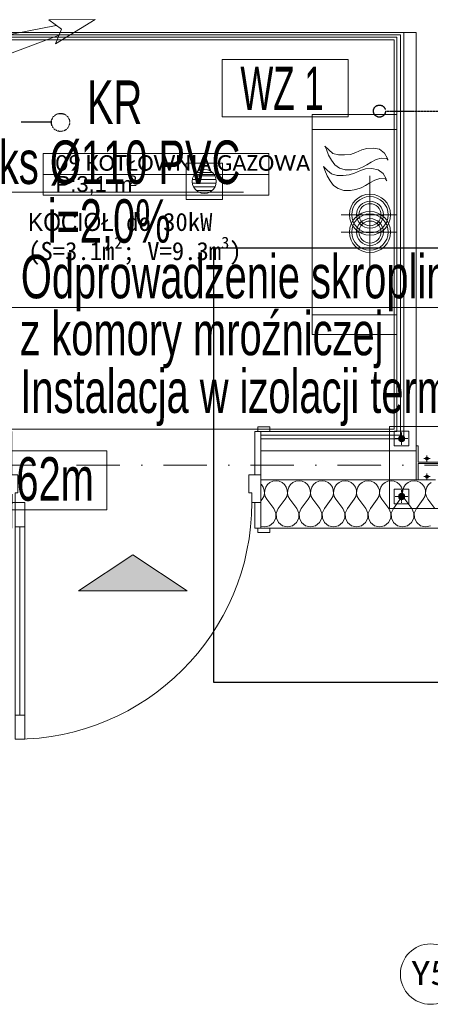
# Model space of a CAD drawing. Header units: centimetres. Extents: x -9388 to 91680, y -1419244 to 50347.
# Tile 52 of 183: x 16473 to 18173, y -712773 to -708695. Entities that reach past the tile are written whole.
import ezdxf
from ezdxf.enums import TextEntityAlignment as Align

# ---------------------------------------------------------------- set-up
doc = ezdxf.new("R2010")
doc.units = ezdxf.units.CM
for name, pattern in [('CENTER', [2, 1.25, -0.25, 0.25, -0.25]), ('DIVIDE2', [0.625, 0.25, -0.125, 0, -0.125, 0, -0.125]), ('KOPISTO BUDYNEK C 09.10.12-PW_WODA$0$DASHDOT', [1, 0.5, -0.25, 0, -0.25]), ('Kropki i Kreski', [360, 180, -90, 0, -90])]:
    doc.linetypes.add(name, pattern=pattern)
for name, color, linetype in [('! Strefy Powierzchnie', 7, 'Continuous'), ('Drzwi ArchiCAD', 7, 'Continuous'), ('Osie', 7, 'Continuous'), ('Wnętrze - umeblowanie', 7, 'Continuous')]:
    doc.layers.add(name, color=color, linetype=linetype)
for name, color, linetype, lineweight in [('! Strefy Powierzchnie _Nr_pióra__41', 7, 'Continuous', 15), ('! słupy stalowe_Nr_pióra__7', 7, 'Continuous', 13), ('Drzwi ArchiCAD_Nr_pióra__1', 7, 'Continuous', 13), ('Drzwi ArchiCAD_Nr_pióra__23', 7, 'Continuous', 15), ('Drzwi ArchiCAD_Nr_pióra__3', 7, 'Continuous', 13), ('Drzwi ArchiCAD_Nr_pióra__41', 7, 'Continuous', 15), ('Metryczki pomieszczeń ArchiCADa_Nr_pióra__6', 7, 'Continuous', 13), ('Osie_Nr_pióra__1', 7, 'Continuous', 13), ('Osie_Nr_pióra__4', 7, 'Continuous', 13), ('Osie_Nr_pióra__7', 7, 'Continuous', 13), ('Q_ks_opis', 3, 'Continuous', 13), ('Q_ks_opis_pion', 3, 'Continuous', 13), ('Q_opis', 3, 'Continuous', 13), ('Q_podkład', 8, 'Continuous', 9), ('Q_strzałki', 3, 'Continuous', 13), ('Q_w_opis_urządzenia', 83, 'Continuous', 13), ('Q_wys prowadzenia instalacji', 6, 'Continuous', 13), ('Strefy_Nr_pióra__101', 7, 'Continuous', 5), ('Strefy_Nr_pióra__7', 7, 'Continuous', 13), ('Wnętrze - umeblowanie_Nr_pióra__101', 7, 'Continuous', 5), ('Wnętrze - umeblowanie_Nr_pióra__7', 7, 'Continuous', 13), ('Ściany wewnętrzne_Nr_pióra__1', 7, 'Continuous', 13), ('Ściany wewnętrzne_Nr_pióra__41', 7, 'Continuous', 15), ('Ściany zewnętrzne_Nr_pióra__1', 7, 'Continuous', 13), ('Ściany zewnętrzne_Nr_pióra__174', 7, 'Continuous', 5), ('Ściany zewnętrzne_Nr_pióra__41', 7, 'Continuous', 15)]:
    doc.layers.add(name, color=color, linetype=linetype, lineweight=lineweight)
for name, color, linetype, lineweight, true_color in [('! słupy stalowe_Nr_pióra__232', 7, 'Continuous', 13, 0x24a2ff), ('Q_Działka wody zimnej', 4, 'KOPISTO BUDYNEK C 09.10.12-PW_WODA$0$DASHDOT', 30, 0x00ffff), ('Q_ks', 7, 'DIVIDE2', 30, 0x997301)]:
    doc.layers.add(name, color=color, linetype=linetype, lineweight=lineweight, true_color=true_color)
doc.layers.add('Q_uwagi', color=7, linetype='Continuous', lineweight=30, true_color=0xff0101, plot=False)
doc.styles.add('ARIAL', font='ARIALN.TTF', dxfattribs={"width": 0.9, "height": 0.002})
doc.styles.add('Arial Narrow_____', font='ARIALN.TTF', dxfattribs={"width": 0.8})
doc.styles.add('GENERATED_STYLE_1', font='calibri.ttf')
doc.styles.add('GENERATED_STYLE_2', font='arial.ttf')
doc.styles.add('GENERATED_STYLE_3', font='calibri.ttf')
doc.styles.add('TT', font='ARIALN.TTF', dxfattribs={"height": 200})

# ---------------------------------------------------------------- blocks, each defined once
blk = doc.blocks.new('Piec gazowy 19')
at = {"layer": 'Wnętrze - umeblowanie_Nr_pióra__101', "color": 8, "linetype": 'Continuous'}
for p, q in [((350, 830), (0, 830)), ((0, 830), (0, 0)), ((350, 0), (350, 830)), ((0, 0), (350, 0))]:
    blk.add_line(p, q, dxfattribs=at)
blk = doc.blocks.new('KOTŁOWNIA GAZOWA_09_14', base_point=(45259.6, -711502.5))
at = {"layer": 'Metryczki pomieszczeń ArchiCADa_Nr_pióra__6', "linetype": 'Continuous'}
for p, q in [((44801.9, -711408.5), (44819.4, -711323.6)), ((44819.4, -711323.6), (45734.6, -711511.7)), ((44784.5, -711493.4), (44801.9, -711408.5)), ((45717.2, -711596.5), (44801.9, -711408.5)), ((44801.9, -711408.5), (45717.2, -711596.5)), ((45699.7, -711681.4), (44784.5, -711493.4)), ((45734.6, -711511.7), (45717.2, -711596.5)), ((45717.2, -711596.5), (45699.7, -711681.4))]:
    blk.add_line(p, q, dxfattribs=at)
at = {"layer": 'Metryczki pomieszczeń ArchiCADa_Nr_pióra__6'}
for tag, height, style, p in [('ROOM_NAME', 65, 'GENERATED_STYLE_1', (44868.4, -711340.7)), ('ROOM_AREA', 65, 'GENERATED_STYLE_2', (44850.9, -711425.9)), ('DUMMY_385', 65, 'GENERATED_STYLE_2', (45063.2, -711471.2)), ('DUMMY_386', 43.3, 'GENERATED_STYLE_2', (45148.1, -711484.5))]:
    blk.add_attdef(tag, text='', height=height, rotation=348.3916, dxfattribs=dict(at, style=style)).set_placement(p, align=Align.TOP_LEFT)
blk = doc.blocks.new('Piec gazowy 19_2')
at = {"layer": 'Wnętrze - umeblowanie_Nr_pióra__101', "color": 8, "linetype": 'Continuous'}
for p, q in [((350, 850), (0, 850)), ((0, 850), (0, 0)), ((350, 0), (350, 850)), ((0, 0), (350, 0))]:
    blk.add_line(p, q, dxfattribs=at)
blk = doc.blocks.new('Standardowy znacznik siatki')
at = {"layer": 'Osie_Nr_pióra__4', "linetype": 'Kropki i Kreski'}
blk.add_line((1000, 0), (17990.8, 0), dxfattribs=at)
at = {"layer": 'Osie_Nr_pióra__1', "style": 'GENERATED_STYLE_3'}
for tag, p in [('AC_MarkerText_1_0', (-125, 4.9)), ('AC_MarkerText_1_1', (19115.8, 4.9))]:
    blk.add_attdef(tag, text='', height=100, rotation=360, dxfattribs=at).set_placement(p, align=Align.MIDDLE_CENTER)
blk = doc.blocks.new('Standardowy znacznik siatki_5')
at = {"layer": 'Osie_Nr_pióra__7', "linetype": 'Continuous'}
blk.add_circle((-125, 0), 125, dxfattribs=at)
at = {"layer": 'Osie_Nr_pióra__1', "style": 'GENERATED_STYLE_3'}
for tag, p in [('AC_MarkerText_1_0', (-125, 4.9)), ('AC_MarkerText_1_1', (13263.2, 4.9))]:
    blk.add_attdef(tag, text='', height=100, rotation=270, dxfattribs=at).set_placement(p, align=Align.MIDDLE_CENTER)
blk = doc.blocks.new('Symbol wejścia 19_3')
at = {"layer": '! Strefy Powierzchnie', "linetype": 'Continuous', "lineweight": 0, "true_color": 0xffffff}
blk.add_hatch(color=7, dxfattribs=at).paths.add_polyline_path([(0, 0), (450, 0), (225, 150)])
at = {"layer": '! Strefy Powierzchnie _Nr_pióra__41', "linetype": 'Continuous'}
for p, q in [((0, 0), (225, 150)), ((450, 0), (225, 150)), ((0, 0), (450, 0))]:
    blk.add_line(p, q, dxfattribs=at)
blk = doc.blocks.new('Drzwi 19_2')
at = {"layer": 'Drzwi ArchiCAD_Nr_pióra__1', "color": 8, "linetype": 'Continuous'}
for p, q in [((-528, -265), (-528, -215)), ((528, -265), (528, -215)), ((-528, -280), (-528, -265)), ((-528, -295), (-528, -280)), ((528, -280), (528, -265)), ((528, -295), (528, -280)), ((-528, -295), (-565, -295)), ((528, -295), (565, -295))]:
    blk.add_line(p, q, dxfattribs=at)
at = {"layer": 'Drzwi ArchiCAD_Nr_pióra__23', "color": 8, "linetype": 'Continuous'}
for p, q in [((-490, 0), (-528, 0)), ((-528, 0), (-528, -115)), ((-490, -40), (-490, 0)), ((528, 0), (490, 0)), ((490, 0), (490, -40)), ((528, -115), (528, 0)), ((-478, -40), (-490, -40)), ((-478, -115), (-478, -40)), ((490, -40), (478, -40)), ((478, -40), (478, -115)), ((-528, -115), (-478, -115)), ((478, -115), (528, -115))]:
    blk.add_line(p, q, dxfattribs=at)
at = {"layer": 'Drzwi ArchiCAD_Nr_pióra__3', "color": 8, "linetype": 'Continuous'}
for p, q in [((450, 880), (450, 980)), ((450, 980), (490, 980)), ((490, 980), (490, 880)), ((450, 880), (470, 880)), ((450, 100), (450, 880)), ((490, 880), (450, 880)), ((470, 880), (490, 880)), ((470, 100), (470, 880)), ((470, 880), (470, 100)), ((470, 880), (470, 100)), ((490, 880), (490, 100)), ((-515, 124), (-565, 124)), ((-565, 124), (-565, 105)), ((-515, 105), (-515, 124)), ((565, 124), (515, 124)), ((515, 124), (515, 105)), ((565, 105), (565, 124)), ((-565, 105), (-515, 105)), ((-503, 105), (-528, 105)), ((-528, 105), (-528, 0)), ((-503, 0), (-503, 105)), ((470, 100), (450, 100)), ((450, 0), (450, 100)), ((450, 100), (490, 100)), ((490, 100), (470, 100)), ((490, 100), (490, 0)), ((528, 105), (503, 105)), ((503, 105), (503, 0)), ((515, 105), (565, 105)), ((528, 0), (528, 105)), ((-528, 0), (-503, 0)), ((490, 0), (450, 0)), ((503, 0), (528, 0)), ((-503, -115), (-528, -115)), ((-528, -115), (-528, -295)), ((-503, -295), (-503, -115)), ((528, -115), (503, -115)), ((503, -115), (503, -295)), ((528, -295), (528, -115)), ((-515, -295), (-565, -295)), ((-565, -295), (-565, -314)), ((-565, -314), (-515, -314)), ((-528, -295), (-503, -295)), ((-515, -314), (-515, -295)), ((503, -295), (528, -295)), ((565, -295), (515, -295)), ((515, -295), (515, -314)), ((515, -314), (565, -314)), ((565, -314), (565, -295))]:
    blk.add_line(p, q, dxfattribs=at)
blk.add_arc((490, 0), 980, 90, 180, dxfattribs=at)
at = {"layer": 'Drzwi ArchiCAD_Nr_pióra__41', "color": 8, "linetype": 'Continuous'}
for p, q in [((-528, 105), (-565, 105)), ((-528, 0), (-528, 105)), ((528, 0), (528, 105)), ((528, 105), (565, 105)), ((-528, -95), (-528, 0)), ((528, -95), (528, 0)), ((-528, -115), (-528, -95)), ((-528, -215), (-528, -115)), ((528, -115), (528, -95)), ((528, -215), (528, -115))]:
    blk.add_line(p, q, dxfattribs=at)
blk = doc.blocks.new('PAB.01_RZUT PRZYZIEMIA')
at = {"layer": '! słupy stalowe_Nr_pióra__7', "linetype": 'Continuous'}
for points in [[(48067, -710429.8, 1), (48041, -710429.8, 1)], [(48067, -710429.8, 1), (48041, -710429.8, 1)], [(48165.5, -710512.3, 1), (48152.5, -710512.3, 1)], [(48165.5, -710512.3, 1), (48152.5, -710512.3, 1)], [(48165.5, -710587.3, 1), (48152.5, -710587.3, 1)], [(48165.5, -710587.3, 1), (48152.5, -710587.3, 1)], [(48067, -710669.8, 1), (48041, -710669.8, 1)], [(48067, -710669.8, 1), (48041, -710669.8, 1)]]:
    blk.add_hatch(color=8, dxfattribs=at).paths.add_polyline_path(points)
at = {"layer": '! Strefy Powierzchnie', "color": 8, "linetype": 'Continuous', "lineweight": 0, "flags": 128}
blk.add_lwpolyline([(46124, -708777.6), (46124, -710390.3), (48024, -710390.3), (48024, -708777.6)], close=True, dxfattribs=at)
at = {"layer": '! słupy stalowe_Nr_pióra__232', "color": 8, "linetype": 'Continuous'}
for p, q in [((48344, -710379.8), (48004, -710379.8)), ((48004, -710379.8), (48004, -710719.8)), ((48084, -710399.8), (48024, -710399.8)), ((48024, -710399.8), (48024, -710459.8)), ((48028, -710430.3), (48028.1, -710430.3)), ((48032.5, -710429.8), (48032.6, -710429.8)), ((48042.9, -710425.2), (48042, -710429.8)), ((48042.9, -710425.4), (48042, -710430)), ((48042, -710429.8), (48042, -710434.8)), ((48042, -710430), (48042.9, -710434.6)), ((48045.5, -710421.3), (48042.9, -710425.2)), ((48045.5, -710421.5), (48042.9, -710425.4)), ((48042.9, -710434.6), (48045.5, -710438.5)), ((48049.4, -710418.7), (48045.5, -710421.3)), ((48049.4, -710418.9), (48045.5, -710421.5)), ((48054, -710417.8), (48049.4, -710418.7)), ((48054, -710418), (48049.4, -710418.9)), ((48054, -710403.8), (48054.1, -710403.8)), ((48058.6, -710418.7), (48054, -710417.8)), ((48058.6, -710418.9), (48054, -710418)), ((48054, -710429.8), (48054.1, -710429.8)), ((48062.5, -710421.3), (48058.6, -710418.7)), ((48062.5, -710421.5), (48058.6, -710418.9)), ((48065.1, -710425.2), (48062.5, -710421.3)), ((48065.1, -710425.4), (48062.5, -710421.5)), ((48062.5, -710438.5), (48065.1, -710434.6)), ((48066, -710429.8), (48065.1, -710425.2)), ((48066, -710430), (48065.1, -710425.4)), ((48065.1, -710434.6), (48066, -710430)), ((48066, -710434.8), (48066, -710429.8)), ((48084, -710459.8), (48084, -710399.8)), ((48024, -710459.8), (48084, -710459.8)), ((48045.5, -710438.5), (48049.4, -710441.1)), ((48049.4, -710441.1), (48054, -710442)), ((48054, -710442), (48058.6, -710441.1)), ((48058.6, -710441.1), (48062.5, -710438.5)), ((47970, -710540.3), (47970, -710540.3)), ((47970, -710540.3), (47970, -710540.3)), ((48084, -710639.8), (48024, -710639.8)), ((48024, -710639.8), (48024, -710699.8)), ((48084, -710699.8), (48084, -710639.8)), ((48028, -710669.8), (48028.1, -710669.8)), ((48028, -710669.8), (48028.1, -710669.8)), ((48042, -710664.8), (48042, -710669.8)), ((48042.9, -710665), (48042, -710669.5)), ((48042, -710669.5), (48042.9, -710674.1)), ((48042.9, -710674.1), (48042, -710669.5)), ((48042, -710669.8), (48042.9, -710674.4)), ((48045.5, -710661.1), (48042.9, -710665)), ((48042.9, -710674.1), (48045.5, -710678)), ((48042.9, -710674.4), (48045.5, -710678.3)), ((48049.4, -710658.5), (48045.5, -710661.1)), ((48045.5, -710678), (48049.4, -710680.6)), ((48045.5, -710678.3), (48049.4, -710680.9)), ((48054, -710657.5), (48049.4, -710658.5)), ((48049.4, -710680.6), (48054, -710681.5)), ((48049.4, -710680.9), (48054, -710681.8)), ((48058.6, -710658.5), (48054, -710657.5)), ((48054, -710681.5), (48058.6, -710680.6)), ((48054, -710681.8), (48058.6, -710680.9)), ((48062.5, -710661.1), (48058.6, -710658.5)), ((48058.6, -710680.6), (48062.5, -710678)), ((48058.6, -710680.9), (48062.5, -710678.3)), ((48065.1, -710665), (48062.5, -710661.1)), ((48062.5, -710678), (48065.1, -710674.1)), ((48062.5, -710678.3), (48065.1, -710674.4)), ((48066, -710669.5), (48065.1, -710665)), ((48065.1, -710674.1), (48066, -710669.5)), ((48065.1, -710674.4), (48066, -710669.8)), ((48066, -710669.8), (48066, -710664.8)), ((48004, -710719.8), (48004.1, -710719.8)), ((48004, -710719.8), (48004.1, -710719.8)), ((48004, -710719.8), (48344, -710719.8)), ((48024, -710699.8), (48084, -710699.8))]:
    blk.add_line(p, q, dxfattribs=at)
at = {"layer": '! słupy stalowe_Nr_pióra__232', "color": 8, "linetype": 'CENTER'}
for p, q in [((48028, -710429.8), (48080, -710429.8)), ((48054, -710455.8), (48054, -710403.8)), ((48146, -710512.3), (48172, -710512.3)), ((48159, -710525.3), (48159, -710499.3)), ((48146, -710587.3), (48172, -710587.3)), ((48159, -710600.3), (48159, -710574.3)), ((48028, -710669.8), (48080, -710669.8)), ((48054, -710695.8), (48054, -710643.8))]:
    blk.add_line(p, q, dxfattribs=at)
at = {"layer": '! słupy stalowe_Nr_pióra__232', "color": 8, "linetype": 'Continuous', "flags": 128}
blk.add_lwpolyline([(48234, -710460.3), (48234, -710600.3), (48225.5, -710600.3), (48225.5, -710533), (48122.5, -710533), (48122.5, -710600.3), (48114, -710600.3), (48114, -710460.3), (48122.5, -710460.3), (48122.5, -710527.5), (48225.5, -710527.5), (48225.5, -710460.3)], close=True, dxfattribs=at)
at = {"layer": '! słupy stalowe_Nr_pióra__232', "color": 8, "linetype": 'Continuous'}
for centre, radius in [((48054, -710429.8), 13), ((48159, -710512.3), 6.5), ((48159, -710587.3), 6.5), ((48054, -710669.8), 13)]:
    blk.add_circle(centre, radius, dxfattribs=at)
at = {"layer": 'Strefy_Nr_pióra__101', "color": 8, "linetype": 'Continuous'}
for p, q in [((47162.1, -709289.6), (47312.1, -709289.6)), ((47162.1, -709439.6), (47162.1, -709289.6)), ((47312.1, -709289.6), (47312.1, -709439.6)), ((47201.8, -709329.2), (47193.8, -709339.6)), ((47212.1, -709321.3), (47201.8, -709329.2)), ((47269.7, -709327.1), (47204.6, -709327.1)), ((47224.2, -709316.3), (47212.1, -709321.3)), ((47237.1, -709314.6), (47224.2, -709316.3)), ((47250.1, -709316.3), (47237.1, -709314.6)), ((47262.1, -709321.3), (47250.1, -709316.3)), ((47272.5, -709329.2), (47262.1, -709321.3)), ((47280.4, -709339.6), (47272.5, -709329.2)), ((47188.8, -709351.6), (47187.1, -709364.6)), ((47187.1, -709364.6), (47188.8, -709377.5)), ((47286.1, -709357.1), (47188.1, -709357.1)), ((47188.1, -709372.1), (47286.1, -709372.1)), ((47193.8, -709339.6), (47188.8, -709351.6)), ((47192.8, -709342.1), (47281.5, -709342.1)), ((47285.4, -709351.6), (47280.4, -709339.6)), ((47287.1, -709364.6), (47285.4, -709351.6)), ((47285.4, -709377.5), (47287.1, -709364.6)), ((47188.8, -709377.5), (47193.8, -709389.6)), ((47281.5, -709387.1), (47192.8, -709387.1)), ((47193.8, -709389.6), (47201.8, -709399.9)), ((47201.8, -709399.9), (47212.1, -709407.9)), ((47204.6, -709402.1), (47269.7, -709402.1)), ((47212.1, -709407.9), (47224.2, -709412.9)), ((47224.2, -709412.9), (47237.1, -709414.6)), ((47237.1, -709414.6), (47250.1, -709412.9)), ((47250.1, -709412.9), (47262.1, -709407.9)), ((47262.1, -709407.9), (47272.5, -709399.9)), ((47272.5, -709399.9), (47280.4, -709389.6)), ((47280.4, -709389.6), (47285.4, -709377.5)), ((47312.1, -709439.6), (47162.1, -709439.6))]:
    blk.add_line(p, q, dxfattribs=at)
at = {"layer": 'Wnętrze - umeblowanie_Nr_pióra__101', "color": 8, "linetype": 'Continuous'}
for p, q in [((47752.5, -709234.1), (47736.7, -709218.2)), ((47736.7, -709218.2), (47742.8, -709232.8)), ((47752.5, -709234.1), (47736.7, -709218.2)), ((47736.7, -709218.2), (47742.8, -709232.8)), ((47742.8, -709232.8), (47751.3, -709256)), ((47742.8, -709232.8), (47751.3, -709256)), ((47769.6, -709248.7), (47752.5, -709234.1)), ((47769.6, -709248.7), (47752.5, -709234.1)), ((47792.8, -709254.8), (47769.6, -709248.7)), ((47792.8, -709254.8), (47769.6, -709248.7)), ((47842.8, -709252.4), (47818.4, -709254.8)), ((47842.8, -709252.4), (47818.4, -709254.8)), ((47864.8, -709245), (47842.8, -709252.4)), ((47864.8, -709245), (47842.8, -709252.4)), ((47889.2, -709234.1), (47864.8, -709245)), ((47889.2, -709234.1), (47864.8, -709245)), ((47909.9, -709228), (47889.2, -709234.1)), ((47909.9, -709228), (47889.2, -709234.1)), ((47936.8, -709226.7), (47909.9, -709228)), ((47936.8, -709226.7), (47909.9, -709228)), ((47962.4, -709231.6), (47936.8, -709226.7)), ((47962.4, -709231.6), (47936.8, -709226.7)), ((47983.1, -709247.5), (47962.4, -709231.6)), ((47983.1, -709247.5), (47962.4, -709231.6)), ((47995.3, -709269.4), (47983.1, -709247.5)), ((47995.3, -709269.4), (47983.1, -709247.5)), ((47751.3, -709256), (47763.5, -709276.8)), ((47751.3, -709256), (47763.5, -709276.8)), ((47763.5, -709276.8), (47778.2, -709296.3)), ((47763.5, -709276.8), (47778.2, -709296.3)), ((47818.4, -709254.8), (47792.8, -709254.8)), ((47818.4, -709254.8), (47792.8, -709254.8)), ((47909.9, -709296.3), (47928.2, -709285.3)), ((47909.9, -709296.3), (47928.2, -709285.3)), ((47928.2, -709285.3), (47949, -709274.3)), ((47928.2, -709285.3), (47949, -709274.3)), ((47949, -709274.3), (47969.7, -709268.2)), ((47949, -709274.3), (47969.7, -709268.2)), ((47969.7, -709268.2), (47992.9, -709269.4)), ((47969.7, -709268.2), (47992.9, -709269.4)), ((47992.9, -709269.4), (47999, -709276.8)), ((47992.9, -709269.4), (47999, -709276.8)), ((47778.2, -709296.3), (47797.7, -709309.7)), ((47778.2, -709296.3), (47797.7, -709309.7)), ((47797.7, -709309.7), (47820.9, -709317)), ((47797.7, -709309.7), (47820.9, -709317)), ((47820.9, -709317), (47847.7, -709317)), ((47820.9, -709317), (47847.7, -709317)), ((47847.7, -709317), (47870.9, -709313.4)), ((47847.7, -709317), (47870.9, -709313.4)), ((47870.9, -709313.4), (47892.8, -709306)), ((47870.9, -709313.4), (47892.8, -709306)), ((47892.8, -709306), (47909.9, -709296.3)), ((47892.8, -709306), (47909.9, -709296.3)), ((47923.2, -709341.6), (47923.2, -709663.3)), ((48034, -709502.4), (47804.2, -709502.4))]:
    blk.add_line(p, q, dxfattribs=at)
for radius in [85, 75, 55.5, 45.5]:
    blk.add_circle((47923.2, -709502.4), radius, dxfattribs=at)
at = {"layer": 'Wnętrze - umeblowanie_Nr_pióra__7', "color": 8, "linetype": 'Continuous'}
for p, q in [((47746.8, -709318.8), (47730.9, -709303)), ((47730.9, -709303), (47737, -709317.6)), ((47737, -709317.6), (47745.6, -709340.8)), ((47763.9, -709333.5), (47746.8, -709318.8)), ((47787.1, -709339.6), (47763.9, -709333.5)), ((47859, -709329.8), (47837.1, -709337.1)), ((47883.4, -709318.8), (47859, -709329.8)), ((47904.2, -709312.7), (47883.4, -709318.8)), ((47931, -709311.5), (47904.2, -709312.7)), ((47956.6, -709316.4), (47931, -709311.5)), ((47977.4, -709332.2), (47956.6, -709316.4)), ((47989.6, -709354.2), (47977.4, -709332.2)), ((47745.6, -709340.8), (47757.8, -709361.5)), ((47757.8, -709361.5), (47772.4, -709381)), ((47812.7, -709339.6), (47787.1, -709339.6)), ((47837.1, -709337.1), (47812.7, -709339.6)), ((47904.2, -709381), (47922.5, -709370.1)), ((47922.5, -709370.1), (47943.2, -709359.1)), ((47943.2, -709359.1), (47964, -709353)), ((47964, -709353), (47987.1, -709354.2)), ((47987.1, -709354.2), (47993.2, -709361.5)), ((47772.4, -709381), (47791.9, -709394.5)), ((47791.9, -709394.5), (47815.1, -709401.8)), ((47815.1, -709401.8), (47842, -709401.8)), ((47842, -709401.8), (47865.1, -709398.1)), ((47865.1, -709398.1), (47887.1, -709390.8)), ((47887.1, -709390.8), (47904.2, -709381)), ((47923.2, -709413.3), (47923.2, -709735)), ((48034, -709574.2), (47804.2, -709574.2))]:
    blk.add_line(p, q, dxfattribs=at)
for radius in [85, 75, 55.5, 45.5]:
    blk.add_circle((47923.2, -709574.2), radius, dxfattribs=at)
at = {"layer": 'Ściany wewnętrzne_Nr_pióra__1', "color": 8, "linetype": 'Continuous'}
blk.add_line((46104, -708757.6), (48034, -708757.6), dxfattribs=at)
at = {"layer": 'Ściany wewnętrzne_Nr_pióra__1', "color": 8, "linetype": 'Continuous', "flags": 128}
blk.add_lwpolyline([(46114, -708767.6), (48034, -708767.6)], dxfattribs=at)
at = {"layer": 'Ściany wewnętrzne_Nr_pióra__41', "color": 8, "linetype": 'Continuous'}
blk.add_line((46094, -708747.6), (48034, -708747.6), dxfattribs=at)
at = {"layer": 'Ściany zewnętrzne_Nr_pióra__1', "color": 8, "linetype": 'Continuous'}
for p, q in [((48034, -708757.6), (48049, -708757.6)), ((47472, -710400.3), (47509, -710400.3)), ((47472, -710400.3), (47472, -710415.3)), ((47472, -710400.3), (47472, -710415.3)), ((47472, -710415.3), (47472, -710430.3)), ((47472, -710415.3), (47472, -710430.3)), ((47472, -710430.3), (47472, -710480.3)), ((47472, -710430.3), (47472, -710480.3))]:
    blk.add_line(p, q, dxfattribs=at)
at = {"layer": 'Ściany zewnętrzne_Nr_pióra__1', "color": 8, "linetype": 'Continuous', "flags": 128}
for points in [[(48034, -708767.6), (48034, -710400.3)], [(48034, -710400.3), (47472, -710400.3)]]:
    blk.add_lwpolyline(points, dxfattribs=at)
at = {"layer": 'Ściany zewnętrzne_Nr_pióra__174', "color": 8, "linetype": 'Continuous'}
for p, q in [((47474.2, -710620.5), (47472, -710618.7)), ((47481.6, -710631.4), (47474.2, -710620.5)), ((47485.8, -710643.8), (47481.6, -710631.4)), ((47491.7, -710631.4), (47487.5, -710643.8)), ((47499.1, -710620.5), (47491.7, -710631.4)), ((47509.2, -710612.2), (47499.1, -710620.5)), ((47521.3, -710606.9), (47509.2, -710612.2)), ((47534.3, -710605), (47521.3, -710606.9)), ((47547.3, -710606.9), (47534.3, -710605)), ((47559.3, -710612.2), (47547.3, -710606.9)), ((47569.4, -710620.5), (47559.3, -710612.2)), ((47576.9, -710631.4), (47569.4, -710620.5)), ((47581.1, -710643.8), (47576.9, -710631.4)), ((47586.9, -710631.4), (47582.7, -710643.8)), ((47594.4, -710620.5), (47586.9, -710631.4)), ((47604.5, -710612.2), (47594.4, -710620.5)), ((47616.5, -710606.9), (47604.5, -710612.2)), ((47629.5, -710605), (47616.5, -710606.9)), ((47642.5, -710606.9), (47629.5, -710605)), ((47654.6, -710612.2), (47642.5, -710606.9)), ((47664.7, -710620.5), (47654.6, -710612.2)), ((47672.1, -710631.4), (47664.7, -710620.5)), ((47676.3, -710643.8), (47672.1, -710631.4)), ((47682.2, -710631.4), (47678, -710643.8)), ((47689.6, -710620.5), (47682.2, -710631.4)), ((47699.7, -710612.2), (47689.6, -710620.5)), ((47711.7, -710606.9), (47699.7, -710612.2)), ((47724.8, -710605), (47711.7, -710606.9)), ((47737.8, -710606.9), (47724.8, -710605)), ((47749.8, -710612.2), (47737.8, -710606.9)), ((47759.9, -710620.5), (47749.8, -710612.2)), ((47767.4, -710631.4), (47759.9, -710620.5)), ((47771.5, -710643.8), (47767.4, -710631.4)), ((47777.4, -710631.4), (47773.2, -710643.8)), ((47784.8, -710620.5), (47777.4, -710631.4)), ((47795, -710612.2), (47784.8, -710620.5)), ((47807, -710606.9), (47795, -710612.2)), ((47820, -710605), (47807, -710606.9)), ((47833, -710606.9), (47820, -710605)), ((47845, -710612.2), (47833, -710606.9)), ((47855.1, -710620.5), (47845, -710612.2)), ((47862.6, -710631.4), (47855.1, -710620.5)), ((47866.8, -710643.8), (47862.6, -710631.4)), ((47872.6, -710631.4), (47868.4, -710643.8)), ((47880.1, -710620.5), (47872.6, -710631.4)), ((47890.2, -710612.2), (47880.1, -710620.5)), ((47902.2, -710606.9), (47890.2, -710612.2)), ((47915.2, -710605), (47902.2, -710606.9)), ((47928.2, -710606.9), (47915.2, -710605)), ((47940.3, -710612.2), (47928.2, -710606.9)), ((47950.4, -710620.5), (47940.3, -710612.2)), ((47957.8, -710631.4), (47950.4, -710620.5)), ((47962, -710643.8), (47957.8, -710631.4)), ((47967.9, -710631.4), (47963.7, -710643.8)), ((47975.3, -710620.5), (47967.9, -710631.4)), ((47985.4, -710612.2), (47975.3, -710620.5)), ((47997.5, -710606.9), (47985.4, -710612.2)), ((48010.5, -710605), (47997.5, -710606.9)), ((48023.5, -710606.9), (48010.5, -710605)), ((48035.5, -710612.2), (48023.5, -710606.9)), ((48045.6, -710620.5), (48035.5, -710612.2)), ((48053.1, -710631.4), (48045.6, -710620.5)), ((48057.3, -710643.8), (48053.1, -710631.4)), ((48063.1, -710631.4), (48058.9, -710643.8)), ((48070.6, -710620.5), (48063.1, -710631.4)), ((48080.7, -710612.2), (48070.6, -710620.5)), ((48092.7, -710606.9), (48080.7, -710612.2)), ((48105.7, -710605), (48092.7, -710606.9)), ((48118.7, -710606.9), (48105.7, -710605)), ((48130.7, -710612.2), (48118.7, -710606.9)), ((48140.9, -710620.5), (48130.7, -710612.2)), ((48148.3, -710631.4), (48140.9, -710620.5)), ((48152.5, -710643.8), (48148.3, -710631.4)), ((48158.4, -710631.4), (48154.2, -710643.8)), ((48165.8, -710620.5), (48158.4, -710631.4)), ((48175.9, -710612.2), (48165.8, -710620.5)), ((47472, -710688.1), (47477.1, -710681.2)), ((47477.1, -710681.2), (47483.5, -710669.7)), ((47483.5, -710669.7), (47486.5, -710656.9)), ((47486.5, -710656.9), (47485.8, -710643.8)), ((47487.5, -710643.8), (47486.9, -710656.9)), ((47486.9, -710656.9), (47489.8, -710669.7)), ((47489.8, -710669.7), (47496.2, -710681.2)), ((47524.8, -710719.3), (47496.2, -710681.2)), ((47543.8, -710719.3), (47572.4, -710681.2)), ((47572.4, -710681.2), (47578.7, -710669.7)), ((47578.7, -710669.7), (47581.7, -710656.9)), ((47581.7, -710656.9), (47581.1, -710643.8)), ((47582.7, -710643.8), (47582.1, -710656.9)), ((47582.1, -710656.9), (47585.1, -710669.7)), ((47585.1, -710669.7), (47591.4, -710681.2)), ((47620, -710719.3), (47591.4, -710681.2)), ((47639, -710719.3), (47667.6, -710681.2)), ((47667.6, -710681.2), (47674, -710669.7)), ((47674, -710669.7), (47676.9, -710656.9)), ((47676.9, -710656.9), (47676.3, -710643.8)), ((47678, -710643.8), (47677.3, -710656.9)), ((47677.3, -710656.9), (47680.3, -710669.7)), ((47680.3, -710669.7), (47686.7, -710681.2)), ((47715.2, -710719.3), (47686.7, -710681.2)), ((47734.3, -710719.3), (47762.9, -710681.2)), ((47762.9, -710681.2), (47769.2, -710669.7)), ((47769.2, -710669.7), (47772.2, -710656.9)), ((47772.2, -710656.9), (47771.5, -710643.8)), ((47773.2, -710643.8), (47772.6, -710656.9)), ((47772.6, -710656.9), (47775.5, -710669.7)), ((47775.5, -710669.7), (47781.9, -710681.2)), ((47810.5, -710719.3), (47781.9, -710681.2)), ((47829.5, -710719.3), (47858.1, -710681.2)), ((47858.1, -710681.2), (47864.4, -710669.7)), ((47864.4, -710669.7), (47867.4, -710656.9)), ((47867.4, -710656.9), (47866.8, -710643.8)), ((47868.4, -710643.8), (47867.8, -710656.9)), ((47867.8, -710656.9), (47870.8, -710669.7)), ((47870.8, -710669.7), (47877.1, -710681.2)), ((47905.7, -710719.3), (47877.1, -710681.2)), ((47924.8, -710719.3), (47953.3, -710681.2)), ((47953.3, -710681.2), (47959.7, -710669.7)), ((47959.7, -710669.7), (47962.7, -710656.9)), ((47962.7, -710656.9), (47962, -710643.8)), ((47963.7, -710643.8), (47963, -710656.9)), ((47963, -710656.9), (47966, -710669.7)), ((47966, -710669.7), (47972.4, -710681.2)), ((48000.9, -710719.3), (47972.4, -710681.2)), ((48020, -710719.3), (48048.6, -710681.2)), ((48048.6, -710681.2), (48054.9, -710669.7)), ((48054.9, -710669.7), (48057.9, -710656.9)), ((48057.9, -710656.9), (48057.3, -710643.8)), ((48058.9, -710643.8), (48058.3, -710656.9)), ((48058.3, -710656.9), (48061.3, -710669.7)), ((48061.3, -710669.7), (48067.6, -710681.2)), ((48096.2, -710719.3), (48067.6, -710681.2)), ((48115.2, -710719.3), (48143.8, -710681.2)), ((48143.8, -710681.2), (48150.2, -710669.7)), ((48150.2, -710669.7), (48153.1, -710656.9)), ((48153.1, -710656.9), (48152.5, -710643.8)), ((48154.2, -710643.8), (48153.5, -710656.9)), ((48153.5, -710656.9), (48156.5, -710669.7)), ((48156.5, -710669.7), (48162.9, -710681.2)), ((48191.4, -710719.3), (48162.9, -710681.2)), ((47533.3, -710738.4), (47524.8, -710719.3)), ((47543.8, -710719.3), (47535.2, -710738.4)), ((47628.6, -710738.4), (47620, -710719.3)), ((47639, -710719.3), (47630.5, -710738.4)), ((47723.8, -710738.4), (47715.2, -710719.3)), ((47734.3, -710719.3), (47725.7, -710738.4)), ((47819, -710738.4), (47810.5, -710719.3)), ((47829.5, -710719.3), (47821, -710738.4)), ((47914.3, -710738.4), (47905.7, -710719.3)), ((47924.8, -710719.3), (47916.2, -710738.4)), ((48009.5, -710738.4), (48000.9, -710719.3)), ((48020, -710719.3), (48011.4, -710738.4)), ((48104.8, -710738.4), (48096.2, -710719.3)), ((48115.2, -710719.3), (48106.7, -710738.4)), ((47523.5, -710778), (47532.9, -710759.3)), ((47532.9, -710759.3), (47533.3, -710738.4)), ((47535.2, -710738.4), (47535.7, -710759.3)), ((47535.7, -710759.3), (47545, -710778)), ((47618.8, -710778), (47628.1, -710759.3)), ((47628.1, -710759.3), (47628.6, -710738.4)), ((47630.5, -710738.4), (47630.9, -710759.3)), ((47630.9, -710759.3), (47640.3, -710778)), ((47714, -710778), (47723.4, -710759.3)), ((47723.4, -710759.3), (47723.8, -710738.4)), ((47725.7, -710738.4), (47726.1, -710759.3)), ((47726.1, -710759.3), (47735.5, -710778)), ((47809.3, -710778), (47818.6, -710759.3)), ((47818.6, -710759.3), (47819, -710738.4)), ((47821, -710738.4), (47821.4, -710759.3)), ((47821.4, -710759.3), (47830.7, -710778)), ((47904.5, -710778), (47913.8, -710759.3)), ((47913.8, -710759.3), (47914.3, -710738.4)), ((47916.2, -710738.4), (47916.6, -710759.3)), ((47916.6, -710759.3), (47926, -710778)), ((47999.7, -710778), (48009.1, -710759.3)), ((48009.1, -710759.3), (48009.5, -710738.4)), ((48011.4, -710738.4), (48011.9, -710759.3)), ((48011.9, -710759.3), (48021.2, -710778)), ((48095, -710778), (48104.3, -710759.3)), ((48104.3, -710759.3), (48104.8, -710738.4)), ((48106.7, -710738.4), (48107.1, -710759.3)), ((48107.1, -710759.3), (48116.5, -710778)), ((47472, -710792.2), (47486.7, -710795.5)), ((47486.7, -710795.5), (47507.1, -710790.9)), ((47507.1, -710790.9), (47523.5, -710778)), ((47545, -710778), (47561.5, -710790.9)), ((47561.5, -710790.9), (47581.9, -710795.5)), ((47581.9, -710795.5), (47602.3, -710790.9)), ((47602.3, -710790.9), (47618.8, -710778)), ((47640.3, -710778), (47656.7, -710790.9)), ((47656.7, -710790.9), (47677.1, -710795.5)), ((47677.1, -710795.5), (47697.5, -710790.9)), ((47697.5, -710790.9), (47714, -710778)), ((47735.5, -710778), (47752, -710790.9)), ((47752, -710790.9), (47772.4, -710795.5)), ((47772.4, -710795.5), (47792.8, -710790.9)), ((47792.8, -710790.9), (47809.3, -710778)), ((47830.7, -710778), (47847.2, -710790.9)), ((47847.2, -710790.9), (47867.6, -710795.5)), ((47867.6, -710795.5), (47888, -710790.9)), ((47888, -710790.9), (47904.5, -710778)), ((47926, -710778), (47942.4, -710790.9)), ((47942.4, -710790.9), (47962.9, -710795.5)), ((47962.9, -710795.5), (47983.3, -710790.9)), ((47983.3, -710790.9), (47999.7, -710778)), ((48021.2, -710778), (48037.7, -710790.9)), ((48037.7, -710790.9), (48058.1, -710795.5)), ((48058.1, -710795.5), (48078.5, -710790.9)), ((48078.5, -710790.9), (48095, -710778)), ((48116.5, -710778), (48132.9, -710790.9)), ((48132.9, -710790.9), (48153.3, -710795.5)), ((48153.3, -710795.5), (48173.7, -710790.9))]:
    blk.add_line(p, q, dxfattribs=at)
at = {"layer": 'Ściany zewnętrzne_Nr_pióra__41', "color": 8, "linetype": 'Continuous'}
for p, q in [((48034, -708747.6), (48049, -708747.6)), ((48049, -708747.6), (48064, -708747.6)), ((48049, -708757.6), (48049, -710415.3)), ((48064, -708747.6), (48064, -710430.3)), ((48064, -708747.6), (48114, -708747.6)), ((48114, -708747.6), (48114, -710460)), ((48046, -710415.3), (47472, -710415.3)), ((48058, -710430.3), (47472, -710430.3)), ((48049, -710415.3), (48046, -710415.3)), ((48064, -710430.3), (48058, -710430.3)), ((48098, -710480.3), (47472, -710480.3)), ((47472, -710480.3), (47472, -710580.3)), ((47472, -710480.3), (47472, -710580.3)), ((48113.6, -710480.3), (48098, -710480.3)), ((47472, -710580.3), (47472, -710600.3)), ((47472, -710600.3), (48114, -710600.3)), ((47472, -710600.3), (47472, -710695.3)), ((48114, -710600.3), (48194, -710600.3)), ((47472, -710695.3), (47472, -710800.3)), ((47472, -710800.3), (47509, -710800.3))]:
    blk.add_line(p, q, dxfattribs=at)
at = {"layer": 'Ściany zewnętrzne_Nr_pióra__41', "color": 8, "linetype": 'Continuous', "flags": 128}
blk.add_lwpolyline([(47472, -710800.3), (48354, -710800.3)], dxfattribs=at)
at = {"layer": '! Strefy Powierzchnie', "color": 8, "linetype": 'Continuous'}
ref = blk.add_blockref('KOTŁOWNIA GAZOWA_09_14', (47037.8, -709335.4), dxfattribs=dict(at, rotation=11.60840108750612))
ref.add_attrib('ROOM_NAME', '09 KOTŁOWNIA GAZOWA', dxfattribs={"layer": 'Metryczki pomieszczeń ArchiCADa_Nr_pióra__6', "color": 7, "height": 65, "rotation": 360, "style": 'GENERATED_STYLE_1'}).set_placement((46622, -709255.6), align=Align.TOP_LEFT)
ref.add_attrib('ROOM_AREA', 'P:3,1', dxfattribs={"layer": 'Metryczki pomieszczeń ArchiCADa_Nr_pióra__6', "color": 7, "height": 65, "rotation": 360, "style": 'GENERATED_STYLE_2'}).set_placement((46622.1, -709342.6), align=Align.TOP_LEFT)
ref.add_attrib('DUMMY_385', ' m', dxfattribs={"layer": 'Metryczki pomieszczeń ArchiCADa_Nr_pióra__6', "color": 7, "height": 65, "rotation": 360, "style": 'GENERATED_STYLE_2'}).set_placement((46839.1, -709344.3), align=Align.TOP_LEFT)
ref.add_attrib('DUMMY_386', '2', dxfattribs={"layer": 'Metryczki pomieszczeń ArchiCADa_Nr_pióra__6', "color": 7, "height": 43.3, "rotation": 360, "style": 'GENERATED_STYLE_2'}).set_placement((46924.9, -709340.2), align=Align.TOP_LEFT)
at = {"layer": '! Strefy Powierzchnie', "color": 8, "linetype": 'Continuous', "lineweight": 5, "zscale": 1000, "rotation": 359.9999971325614}
blk.add_blockref('Symbol wejścia 19_3', (46717, -711060.9), dxfattribs=at)
at = {"layer": 'Drzwi ArchiCAD', "color": 8, "linetype": 'Continuous', "zscale": 1000, "rotation": 179.999997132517}
blk.add_blockref('Drzwi 19_2', (46944, -710695.3), dxfattribs=at)
at = {"layer": 'Osie', "color": 8, "linetype": 'Continuous'}
ref = blk.add_blockref('Standardowy znacznik siatki_5', (48174, -712523.4), dxfattribs=dict(at, zscale=1000, rotation=89.99999713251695))
ref.add_attrib('AC_MarkerText_1', 'Y5', dxfattribs={"layer": 'Osie_Nr_pióra__1', "color": 7, "height": 100, "rotation": 360, "style": 'GENERATED_STYLE_3'}).set_placement((48173, -712643.6), align=Align.MIDDLE_CENTER)
at = {"layer": 'Osie', "color": 8, "linetype": 'Continuous', "zscale": 1000, "rotation": 359.999997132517}
blk.add_blockref('Standardowy znacznik siatki', (30584.3, -710540.3), dxfattribs=at)
at = {"layer": 'Wnętrze - umeblowanie', "color": 8, "linetype": 'Continuous', "lineweight": 5, "zscale": 1000}
for name, p, rotation in [('Piec gazowy 19', (47684, -709917.4), 359.9999971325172), ('Piec gazowy 19_2', (47684, -709999.2), 359.999997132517)]:
    blk.add_blockref(name, p, dxfattribs=dict(at, rotation=rotation))
at = {"layer": 'Strefy_Nr_pióra__7', "color": 8, "linetype": 'Continuous', "insert": (46508.2, -709712.4), "char_height": 75, "attachment_point": 7, "rotation": 360, "line_spacing_factor": 0.789967, "style": 'GENERATED_STYLE_2'}
blk.add_mtext('\\A1;{\\fMS Gothic|b0|i0|c238|p49;KOCIOŁ do 30kW\\P\\fMS Gothic|b0|i0|c238|p49;(S=3.1m\\fMS Gothic|b0|i0|c238|p49;\\A1{\\H.66x;\\S2^  ;}\\fMS Gothic|b0|i0|c238|p49;; V=9.3m\\fMS Gothic|b0|i0|c238|p49;\\A1{\\H.66x;\\S3^  ;}\\fMS Gothic|b0|i0|c238|p49;)}', dxfattribs=at)
blk = doc.blocks.new('*U457')
at = {"layer": 'Q_strzałki'}
for p, q in [((0.001006, 0.002669), (0.003962, 0.004863)), ((0.002566, 0.001456), (0.003962, 0.004863)), ((-0.001585, -0.000942), (0.001744, 0.002665)), ((0.001006, 0.002669), (0.002252, 0.002663)), ((0.002566, 0.001456), (0.002252, 0.002663)), ((-0.000293, -0.001945), (0.00238, 0.002171)), ((-0.001585, -0.000942), (-0.000473, -0.000843)), ((-0.000293, -0.001945), (-0.000473, -0.000843))]:
    blk.add_line(p, q, dxfattribs=at)

msp = doc.modelspace()

# ---------------------------------------------------------------- block references
at = {"layer": 'Q_podkład'}
msp.add_blockref('PAB.01_RZUT PRZYZIEMIA', (-30000, 0), dxfattribs=at)

# ---------------------------------------------------------------- next in the draw order: linework, layer by layer
at = {"layer": 'Q_Działka wody zimnej', "color": 5, "ltscale": 3, "true_color": 0x0000ff}
msp.add_line((17987.5, -709073.3), (18732, -709073.3), dxfattribs=at)
at = {"layer": 'Q_Działka wody zimnej', "color": 5, "ltscale": 300, "true_color": 0x0000ff}
msp.add_circle((17962.5, -709073.3), 25, dxfattribs=at)
at = {"layer": 'Q_ks', "ltscale": 500}
msp.add_line((16604.8, -709119.6), (16074.5, -709119.2), dxfattribs=at)
at = {"layer": 'Q_ks', "ltscale": 3}
msp.add_circle((16642.3, -709120.1), 37.5, dxfattribs=at)
at = {"layer": 'Q_ks_opis'}
msp.add_line((15871.5, -709408.7), (17399.1, -709408.7), dxfattribs=at)
at = {"layer": 'Q_ks_opis_pion', "ltscale": 10}
msp.add_3dface([(17310.9, -708859.2), (17833.4, -708859.2), (17833.4, -709096.7), (17310.9, -709096.7)], dxfattribs=at)
at = {"layer": 'Q_opis', "lineweight": 9}
msp.add_line((15909, -709886.3), (18691.2, -709886.3), dxfattribs=at)
at = {"layer": 'Q_uwagi'}
msp.add_lwpolyline([(17277, -709640.3), (19077, -709640.3), (19077, -711440.3), (17277, -711440.3)], close=True, dxfattribs=at)
at = {"layer": 'Q_wys prowadzenia instalacji'}
msp.add_3dface([(16834.1, -710725.3), (16214.1, -710725.3), (16214.1, -710480.3), (16834.1, -710480.3)], dxfattribs=at)

# ---------------------------------------------------------------- next in the draw order: block references
at = {"layer": 'Q_strzałki', "ltscale": 0.1, "extrusion": (0.000130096, -0.000297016, 1), "xscale": -51988.60958037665, "yscale": 51988.60958037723, "zscale": 50000.0000000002, "rotation": 248.1063502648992}
msp.add_blockref('*U457', (16473.9, -708790.9, 212.6), dxfattribs=at)

# ---------------------------------------------------------------- next in the draw order: texts
at = {"layer": 'Q_ks_opis', "style": 'Arial Narrow_____', "width": 0.8}
for s, p in [('ks Ø110 PVC', (16387.3, -709375.1)), ('i=2,0%%%', (16589.2, -709618.6))]:
    msp.add_text(s, height=180, dxfattribs=at).set_placement(p)
at = {"layer": 'Q_ks_opis_pion', "style": 'ARIAL', "width": 0.7}
msp.add_text('WZ 1', height=180, dxfattribs=at).set_placement((17559.2, -708979.4), align=Align.MIDDLE_CENTER)
at = {"layer": 'Q_opis', "lineweight": 9, "style": 'Arial Narrow_____', "width": 0.8}
for s, p in [('Odprowadzenie skroplin Ø50', (16478.1, -709902.6)), ('z komory mroźniczej', (16475.9, -710138.5)), ('Instalacja w izolacji termicznej', (16475.9, -710377.6))]:
    msp.add_text(s, height=180, dxfattribs=at).set_placement(p, align=Align.BOTTOM_LEFT)
at = {"layer": 'Q_w_opis_urządzenia', "style": 'Arial Narrow_____', "width": 0.8}
msp.add_text('KR', height=180, dxfattribs=at).set_placement((16866.2, -709036.4), align=Align.MIDDLE_CENTER)
at = {"layer": 'Q_wys prowadzenia instalacji', "style": 'TT', "width": 0.8}
msp.add_text('-0,62m', height=180, dxfattribs=at).set_placement((16523.7, -710597.1, 6.4), align=Align.MIDDLE_CENTER)

doc.saveas('drawing.dxf')
